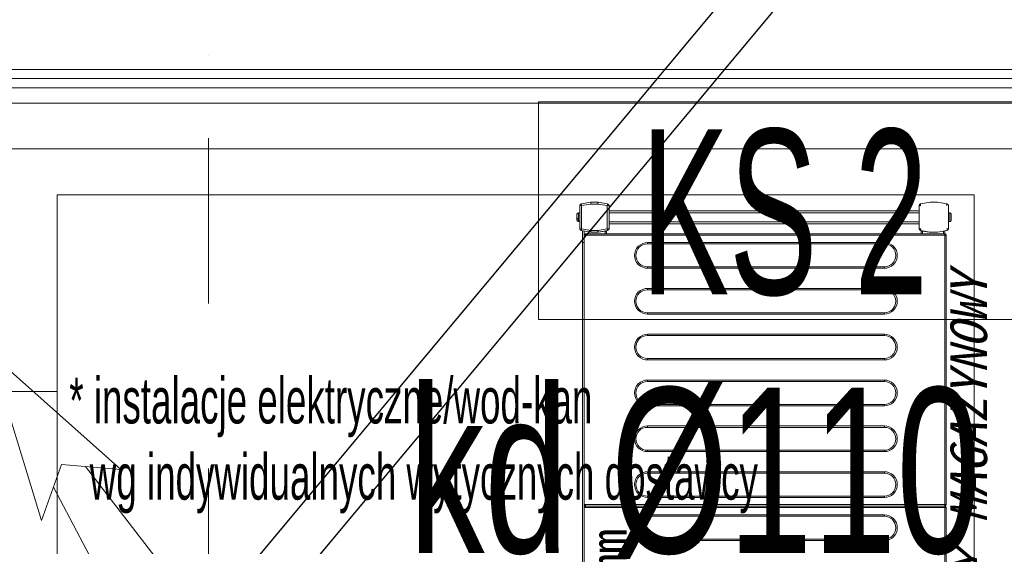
# Model space of a CAD drawing. Header units: centimetres. Extents: x -9388 to 91680, y -1419244 to 50347.
# Tile 110 of 183: x 44868 to 45942, y -709268 to -708693. Entities that reach past the tile are written whole.
import ezdxf
from ezdxf.enums import TextEntityAlignment as Align

# ---------------------------------------------------------------- set-up
doc = ezdxf.new("R2010")
doc.units = ezdxf.units.CM
doc.linetypes.add('Kropki i Kreski', pattern=[360, 180, -90, 0, -90])
doc.layers.add('! Strefy Powierzchnie', color=7, linetype='Continuous')
doc.layers.add('Osie', color=7, linetype='Continuous')
for name, color, linetype, lineweight in [('! Wiata poddystrybutorowa_Nr_pióra__150', 7, 'Continuous', 25), ('Osie_Nr_pióra__1', 7, 'Continuous', 13), ('Osie_Nr_pióra__4', 7, 'Continuous', 13), ('Q_ks_opis', 3, 'Continuous', 13), ('Q_ks_opis_pion', 3, 'Continuous', 13), ('Q_podkład', 8, 'Continuous', 9), ('Q_strzałki', 3, 'Continuous', 13), ('Wnętrze - umeblowanie_Nr_pióra__1', 7, 'Continuous', 13), ('Ściany wewnętrzne_Nr_pióra__1', 7, 'Continuous', 13), ('Ściany wewnętrzne_Nr_pióra__41', 7, 'Continuous', 15)]:
    doc.layers.add(name, color=color, linetype=linetype, lineweight=lineweight)
doc.layers.add('Q_uwagi', color=7, linetype='Continuous', lineweight=30, true_color=0xff0101, plot=False)
doc.layers.add('Wnętrze - umeblowanie_Nr_pióra__201', color=7, linetype='Continuous', lineweight=5, true_color=0x595959)
doc.styles.add('ARIAL', font='ARIALN.TTF', dxfattribs={"width": 0.9, "height": 0.002})
doc.styles.add('Arial Narrow_____', font='ARIALN.TTF', dxfattribs={"width": 0.8})
doc.styles.add('GENERATED_STYLE_2', font='arial.ttf')
doc.styles.add('GENERATED_STYLE_3', font='calibri.ttf')
doc.styles.add('GENERATED_STYLE_4', font='ARIALN.TTF')
doc.styles.add('GENERATED_STYLE_5', font='msgothic.ttc')

# ---------------------------------------------------------------- blocks, each defined once
blk = doc.blocks.new('Standardowy znacznik siatki_7')
at = {"layer": 'Osie_Nr_pióra__4', "linetype": 'Kropki i Kreski'}
blk.add_line((1000, 0), (12138.2, 0), dxfattribs=at)
at = {"layer": 'Osie_Nr_pióra__1', "style": 'GENERATED_STYLE_3'}
for tag, p in [('AC_MarkerText_1_0', (-125, 5.7)), ('AC_MarkerText_1_1', (13263.2, 5.7))]:
    blk.add_attdef(tag, text='', height=100, rotation=270, dxfattribs=at).set_placement(p, align=Align.MIDDLE_CENTER)
blk = doc.blocks.new('PAB.01_RZUT PRZYZIEMIA')
at = {"layer": '! Strefy Powierzchnie', "color": 8, "linetype": 'Continuous', "lineweight": 0, "flags": 128}
blk.add_lwpolyline([(44909, -710284.3), (45909, -710284.3), (45909, -708884.3), (44909, -708884.3)], close=True, dxfattribs=at)
at = {"layer": 'Wnętrze - umeblowanie_Nr_pióra__201', "color": 8, "linetype": 'Continuous'}
for p, q in [((45478.8, -708921.4), (45478.8, -708896.1)), ((45478.8, -708921.4), (45478.8, -708896.1)), ((45478.9, -708896.1), (45480.9, -708896.1)), ((45478.9, -708921.4), (45478.9, -708896.1)), ((45478.9, -708896.1), (45480.9, -708896.1)), ((45478.9, -708921.4), (45478.9, -708896.1)), ((45480.4, -708894.2), (45490.8, -708892.4)), ((45480.4, -708894.2), (45490.8, -708892.4)), ((45480.5, -708894.2), (45490.9, -708892.4)), ((45480.5, -708894.2), (45490.9, -708892.4)), ((45480.9, -708896.1), (45491, -708894.4)), ((45480.9, -708896.1), (45491, -708894.4)), ((45480.9, -708921.4), (45480.9, -708896.1)), ((45480.9, -708921.4), (45480.9, -708896.1)), ((45490.8, -708892.4), (45498.8, -708892.4)), ((45490.8, -708892.4), (45498.8, -708892.4)), ((45490.9, -708892.4), (45498.7, -708892.4)), ((45490.9, -708892.4), (45498.7, -708892.4)), ((45491, -708894.4), (45498.7, -708894.4)), ((45491, -708894.4), (45498.7, -708894.4)), ((45498.7, -708892.4), (45498.7, -708894.4)), ((45498.7, -708892.4), (45498.7, -708894.4)), ((45498.7, -708894.4), (45508.9, -708896.1)), ((45498.7, -708894.4), (45508.9, -708896.1)), ((45498.8, -708892.4), (45498.8, -708892.4)), ((45498.8, -708892.4), (45498.8, -708892.4)), ((45499, -708892.4), (45509.2, -708894.2)), ((45499, -708892.4), (45509.2, -708894.2)), ((45508.9, -708896.1), (45508.9, -708921.4)), ((45508.9, -708896.1), (45510.9, -708896.1)), ((45508.9, -708896.1), (45508.9, -708921.4)), ((45508.9, -708896.1), (45510.9, -708896.1)), ((45510.9, -708896.1), (45510.9, -708921.4)), ((45510.9, -708896.1), (45510.9, -708921.4)), ((45848.8, -708896.1), (45850.8, -708896.1)), ((45848.8, -708921.4), (45848.8, -708896.1)), ((45848.8, -708896.1), (45850.8, -708896.1)), ((45848.8, -708921.4), (45848.8, -708896.1)), ((45850.4, -708894.2), (45860.8, -708892.4)), ((45860.8, -708892.4), (45850.4, -708894.2)), ((45850.4, -708894.2), (45860.8, -708892.4)), ((45860.8, -708892.4), (45850.4, -708894.2)), ((45860.8, -708892.4), (45868.6, -708892.4)), ((45868.8, -708892.4), (45860.8, -708892.4)), ((45860.8, -708892.4), (45868.6, -708892.4)), ((45868.8, -708892.4), (45860.8, -708892.4)), ((45879.1, -708894.2), (45868.8, -708892.4)), ((45879.1, -708894.2), (45868.8, -708892.4)), ((45868.9, -708892.4), (45879.1, -708894.2)), ((45868.9, -708892.4), (45879.1, -708894.2)), ((45880.8, -708896.1), (45880.8, -708921.4)), ((45880.8, -708896.1), (45880.8, -708921.4)), ((45475.8, -708909.6), (45475.8, -708910.5)), ((45475.8, -708909.6), (45475.8, -708910.5)), ((45477, -708911.1), (45477, -708910)), ((45477, -708911.1), (45477, -708910)), ((45477.3, -708904), (45478.8, -708904)), ((45477.3, -708913.5), (45477.3, -708904)), ((45477.3, -708904), (45478.8, -708904)), ((45477.3, -708913.5), (45477.3, -708904)), ((45510.9, -708901.8), (45848.8, -708901.8)), ((45510.9, -708901.8), (45848.8, -708901.8)), ((45510.9, -708903.8), (45848.8, -708903.8)), ((45880.8, -708904), (45882.3, -708904)), ((45880.8, -708904), (45882.3, -708904)), ((45882.3, -708904), (45882.3, -708913.5)), ((45882.3, -708904), (45882.3, -708913.5)), ((45882.6, -708904), (45882.6, -708904.1)), ((45882.6, -708904), (45882.6, -708904.1)), ((45478.8, -708913.5), (45477.3, -708913.5)), ((45478.8, -708913.5), (45477.3, -708913.5)), ((45480.9, -708921.4), (45478.9, -708921.4)), ((45480.9, -708921.4), (45478.9, -708921.4)), ((45491, -708923.2), (45480.9, -708921.4)), ((45491, -708923.2), (45480.9, -708921.4)), ((45508.9, -708921.4), (45498.7, -708923.2)), ((45508.9, -708921.4), (45498.7, -708923.2)), ((45510.9, -708921.4), (45508.9, -708921.4)), ((45510.9, -708921.4), (45508.9, -708921.4)), ((45510.9, -708913.8), (45848.8, -708913.8)), ((45510.9, -708915.8), (45848.8, -708915.8)), ((45510.9, -708915.8), (45848.8, -708915.8)), ((45850.8, -708921.4), (45848.8, -708921.4)), ((45850.8, -708921.4), (45848.8, -708921.4)), ((45880.8, -708921.4), (45878.8, -708921.4)), ((45882.3, -708913.5), (45880.8, -708913.5)), ((45882.3, -708913.5), (45880.8, -708913.5)), ((45882.6, -708913.5), (45882.6, -708913.5)), ((45882.6, -708913.5), (45882.6, -708913.5)), ((45490.8, -708925.2), (45480.4, -708923.4)), ((45490.8, -708925.2), (45480.4, -708923.4)), ((45490.9, -708925.2), (45480.5, -708923.4)), ((45490.9, -708925.2), (45480.5, -708923.4)), ((45482, -708936.2), (45482, -708923.6)), ((45482, -708936.2), (45482, -708923.6)), ((45483.5, -708936.2), (45483.5, -708923.9)), ((45483.5, -708936.2), (45483.5, -708923.9)), ((45483.6, -708928.2), (45483.6, -708928.2)), ((45483.6, -708928.2), (45485.1, -708928.2)), ((45483.6, -708928.2), (45483.6, -708928.2)), ((45483.6, -708928.2), (45485.1, -708928.2)), ((45485.1, -708926.7), (45877.1, -708926.7)), ((45485.1, -708928.2), (45485.1, -708926.7)), ((45485.1, -708926.7), (45877.1, -708926.7)), ((45485.1, -708928.2), (45485.1, -708926.7)), ((45485.1, -708928.2), (45877.1, -708928.2)), ((45485.1, -708928.2), (45877.1, -708928.2)), ((45490.9, -708925.2), (45490.8, -708925.2)), ((45490.9, -708925.2), (45490.8, -708925.2)), ((45498.7, -708925.2), (45490.9, -708925.2)), ((45498.7, -708925.2), (45490.9, -708925.2)), ((45498.7, -708923.2), (45491, -708923.2)), ((45498.7, -708923.2), (45491, -708923.2)), ((45498.7, -708923.2), (45498.7, -708925.2)), ((45498.7, -708923.2), (45498.7, -708925.2)), ((45498.8, -708925.2), (45498.7, -708925.2)), ((45498.8, -708925.2), (45498.7, -708925.2)), ((45498.8, -708925.2), (45499, -708925.2)), ((45498.8, -708925.2), (45498.8, -708925.2)), ((45498.8, -708925.2), (45499, -708925.2)), ((45498.8, -708925.2), (45498.8, -708925.2)), ((45509.2, -708923.4), (45499, -708925.2)), ((45509.2, -708923.4), (45499, -708925.2)), ((45499, -708925.2), (45506.5, -708923.9)), ((45499, -708925.2), (45506.5, -708923.9)), ((45506.5, -708926.7), (45506.5, -708923.9)), ((45506.5, -708926.7), (45506.5, -708923.9)), ((45508, -708926.7), (45508, -708923.6)), ((45508, -708926.7), (45508, -708923.6)), ((45860.8, -708925.2), (45850.4, -708923.4)), ((45860.8, -708925.2), (45850.4, -708923.4)), ((45851, -708926.7), (45851, -708923.6)), ((45851, -708926.7), (45851, -708923.6)), ((45852.5, -708923.9), (45860, -708925.2)), ((45852.5, -708926.7), (45852.5, -708923.9)), ((45852.5, -708923.9), (45860, -708925.2)), ((45852.5, -708926.7), (45852.5, -708923.9)), ((45860, -708925.2), (45860.8, -708925.2)), ((45860, -708925.2), (45860.8, -708925.2)), ((45868.6, -708925.2), (45860.8, -708925.2)), ((45868.6, -708925.2), (45860.8, -708925.2)), ((45868.6, -708925.2), (45868.8, -708925.2)), ((45868.6, -708925.2), (45868.8, -708925.2)), ((45868.8, -708925.2), (45868.9, -708925.2)), ((45868.8, -708925.2), (45868.9, -708925.2)), ((45879.1, -708923.4), (45868.9, -708925.2)), ((45879.1, -708923.4), (45868.9, -708925.2)), ((45875.5, -708926.7), (45875.5, -708924)), ((45875.5, -708926.7), (45875.5, -708924)), ((45877, -708926.7), (45877, -708923.7)), ((45877, -708926.7), (45877, -708923.7)), ((45877.1, -708926.7), (45877.1, -708928.2)), ((45877.1, -708926.7), (45877.1, -708928.2)), ((45877.1, -708928.2), (45877.1, -709222.2)), ((45878.2, -708928.2), (45877.1, -708928.2)), ((45877.1, -708928.2), (45877.1, -709222.2)), ((45878.2, -708928.2), (45877.1, -708928.2)), ((45878.6, -708928.2), (45878.2, -708928.2)), ((45878.6, -708928.2), (45878.2, -708928.2)), ((45878.6, -708928.2), (45878.6, -709222.2)), ((45878.6, -708928.2), (45878.6, -709222.2)), ((45483.5, -708936.2), (45482, -708936.2)), ((45482, -708936.2), (45482, -709808.2)), ((45483.5, -708936.2), (45482, -708936.2)), ((45483.6, -708936.2), (45483.5, -708936.2)), ((45483.5, -708936.2), (45483.5, -709808.2)), ((45483.6, -708936.2), (45483.5, -708936.2)), ((45811.1, -708936.4), (45552.6, -708936.4)), ((45552.6, -708936.4), (45552.6, -708937.9)), ((45811.1, -708936.4), (45552.6, -708936.4)), ((45552.6, -708936.4), (45552.6, -708937.9)), ((45811.1, -708937.9), (45552.6, -708937.9)), ((45811.1, -708937.9), (45552.6, -708937.9)), ((45811.1, -708936.4), (45811.1, -708937.9)), ((45811.1, -708936.4), (45811.1, -708937.9)), ((45552.6, -708962.9), (45811.1, -708962.9)), ((45552.6, -708962.9), (45552.6, -708964.4)), ((45552.6, -708962.9), (45811.1, -708962.9)), ((45552.6, -708962.9), (45552.6, -708964.4)), ((45552.6, -708964.4), (45811.1, -708964.4)), ((45552.6, -708964.4), (45811.1, -708964.4)), ((45811.1, -708964.4), (45811.1, -708962.9)), ((45811.1, -708964.4), (45811.1, -708962.9)), ((45811.1, -708986.4), (45552.6, -708986.4)), ((45552.6, -708986.4), (45552.6, -708987.9)), ((45811.1, -708986.4), (45552.6, -708986.4)), ((45552.6, -708986.4), (45552.6, -708987.9)), ((45811.1, -708986.4), (45811.1, -708987.9)), ((45811.1, -708986.4), (45811.1, -708987.9)), ((45811.1, -708987.9), (45552.6, -708987.9)), ((45811.1, -708987.9), (45552.6, -708987.9)), ((45552.6, -709012.9), (45811.1, -709012.9)), ((45552.6, -709012.9), (45552.6, -709014.4)), ((45552.6, -709012.9), (45811.1, -709012.9)), ((45552.6, -709012.9), (45552.6, -709014.4)), ((45552.6, -709014.4), (45811.1, -709014.4)), ((45552.6, -709014.4), (45811.1, -709014.4)), ((45811.1, -709014.4), (45811.1, -709012.9)), ((45811.1, -709014.4), (45811.1, -709012.9)), ((45811.1, -709036.4), (45552.6, -709036.4)), ((45552.6, -709036.4), (45552.6, -709037.9)), ((45811.1, -709036.4), (45552.6, -709036.4)), ((45552.6, -709036.4), (45552.6, -709037.9)), ((45811.1, -709037.9), (45552.6, -709037.9)), ((45811.1, -709037.9), (45552.6, -709037.9)), ((45811.1, -709036.4), (45811.1, -709037.9)), ((45811.1, -709036.4), (45811.1, -709037.9)), ((45552.6, -709062.9), (45811.1, -709062.9)), ((45552.6, -709062.9), (45552.6, -709064.4)), ((45552.6, -709062.9), (45811.1, -709062.9)), ((45552.6, -709062.9), (45552.6, -709064.4)), ((45552.6, -709064.4), (45811.1, -709064.4)), ((45552.6, -709064.4), (45811.1, -709064.4)), ((45811.1, -709064.4), (45811.1, -709062.9)), ((45811.1, -709064.4), (45811.1, -709062.9)), ((45811.1, -709086.4), (45552.6, -709086.4)), ((45552.6, -709086.4), (45552.6, -709087.9)), ((45811.1, -709086.4), (45552.6, -709086.4)), ((45552.6, -709086.4), (45552.6, -709087.9)), ((45811.1, -709087.9), (45552.6, -709087.9)), ((45811.1, -709087.9), (45552.6, -709087.9)), ((45811.1, -709086.4), (45811.1, -709087.9)), ((45811.1, -709086.4), (45811.1, -709087.9)), ((45552.6, -709112.9), (45811.1, -709112.9)), ((45552.6, -709112.9), (45552.6, -709114.4)), ((45552.6, -709112.9), (45811.1, -709112.9)), ((45552.6, -709112.9), (45552.6, -709114.4)), ((45552.6, -709114.4), (45811.1, -709114.4)), ((45552.6, -709114.4), (45811.1, -709114.4)), ((45811.1, -709114.4), (45811.1, -709112.9)), ((45811.1, -709114.4), (45811.1, -709112.9)), ((45811.1, -709136.4), (45552.6, -709136.4)), ((45552.6, -709136.4), (45552.6, -709137.9)), ((45811.1, -709136.4), (45552.6, -709136.4)), ((45552.6, -709136.4), (45552.6, -709137.9)), ((45811.1, -709136.4), (45811.1, -709137.9)), ((45811.1, -709136.4), (45811.1, -709137.9)), ((45811.1, -709137.9), (45552.6, -709137.9)), ((45811.1, -709137.9), (45552.6, -709137.9)), ((45552.6, -709162.9), (45811.1, -709162.9)), ((45552.6, -709162.9), (45552.6, -709164.4)), ((45552.6, -709162.9), (45811.1, -709162.9)), ((45552.6, -709162.9), (45552.6, -709164.4)), ((45552.6, -709164.4), (45811.1, -709164.4)), ((45552.6, -709164.4), (45811.1, -709164.4)), ((45811.1, -709164.4), (45811.1, -709162.9)), ((45811.1, -709164.4), (45811.1, -709162.9)), ((45811.1, -709186.4), (45552.6, -709186.4)), ((45552.6, -709186.4), (45552.6, -709187.9)), ((45811.1, -709186.4), (45552.6, -709186.4)), ((45552.6, -709186.4), (45552.6, -709187.9)), ((45811.1, -709187.9), (45552.6, -709187.9)), ((45811.1, -709187.9), (45552.6, -709187.9)), ((45811.1, -709186.4), (45811.1, -709187.9)), ((45811.1, -709186.4), (45811.1, -709187.9)), ((45483.6, -709222.2), (45483.6, -709222.2)), ((45485.1, -709222.2), (45483.6, -709222.2)), ((45483.6, -709222.2), (45483.6, -709222.2)), ((45485.1, -709222.2), (45483.6, -709222.2)), ((45485.1, -709223.7), (45485.1, -709222.2)), ((45877.1, -709222.2), (45485.1, -709222.2)), ((45485.1, -709223.7), (45485.1, -709222.2)), ((45877.1, -709222.2), (45485.1, -709222.2)), ((45552.6, -709212.9), (45811.1, -709212.9)), ((45552.6, -709212.9), (45552.6, -709214.4)), ((45552.6, -709212.9), (45811.1, -709212.9)), ((45552.6, -709212.9), (45552.6, -709214.4)), ((45552.6, -709214.4), (45811.1, -709214.4)), ((45552.6, -709214.4), (45811.1, -709214.4)), ((45811.1, -709214.4), (45811.1, -709212.9)), ((45811.1, -709214.4), (45811.1, -709212.9)), ((45877.1, -709222.2), (45877.1, -709223.7)), ((45877.1, -709222.2), (45878.2, -709222.2)), ((45877.1, -709222.2), (45877.1, -709223.7)), ((45877.1, -709222.2), (45878.2, -709222.2)), ((45878.2, -709222.2), (45878.6, -709222.2)), ((45878.2, -709222.2), (45878.6, -709222.2)), ((45483.6, -709225.2), (45483.6, -709225.2)), ((45483.6, -709225.2), (45485.1, -709225.2)), ((45483.6, -709225.2), (45483.6, -709225.2)), ((45483.6, -709225.2), (45485.1, -709225.2)), ((45485.1, -709223.7), (45877.1, -709223.7)), ((45485.1, -709225.2), (45485.1, -709223.7)), ((45485.1, -709223.7), (45877.1, -709223.7)), ((45485.1, -709225.2), (45485.1, -709223.7)), ((45485.1, -709225.2), (45877.1, -709225.2)), ((45485.1, -709225.2), (45877.1, -709225.2)), ((45811.1, -709233.4), (45552.6, -709233.4)), ((45552.6, -709233.4), (45552.6, -709234.9)), ((45811.1, -709233.4), (45552.6, -709233.4)), ((45552.6, -709233.4), (45552.6, -709234.9)), ((45811.1, -709233.4), (45811.1, -709234.9)), ((45811.1, -709233.4), (45811.1, -709234.9)), ((45877.1, -709223.7), (45877.1, -709225.2)), ((45877.1, -709223.7), (45877.1, -709225.2)), ((45877.1, -709225.2), (45877.1, -709519.2)), ((45878.2, -709225.2), (45877.1, -709225.2)), ((45877.1, -709225.2), (45877.1, -709519.2)), ((45878.2, -709225.2), (45877.1, -709225.2)), ((45878.6, -709225.2), (45878.2, -709225.2)), ((45878.6, -709225.2), (45878.2, -709225.2)), ((45878.6, -709225.2), (45878.6, -709519.2)), ((45878.6, -709225.2), (45878.6, -709519.2)), ((45811.1, -709234.9), (45552.6, -709234.9)), ((45811.1, -709234.9), (45552.6, -709234.9)), ((45552.6, -709259.9), (45811.1, -709259.9)), ((45552.6, -709259.9), (45552.6, -709261.4)), ((45552.6, -709259.9), (45811.1, -709259.9)), ((45552.6, -709259.9), (45552.6, -709261.4)), ((45552.6, -709261.4), (45811.1, -709261.4)), ((45552.6, -709261.4), (45811.1, -709261.4)), ((45811.1, -709261.4), (45811.1, -709259.9)), ((45811.1, -709261.4), (45811.1, -709259.9))]:
    blk.add_line(p, q, dxfattribs=at)
at = {"layer": 'Wnętrze - umeblowanie_Nr_pióra__201', "color": 8, "linetype": 'Continuous', "flags": 128}
for points in [[(45480.9, -708896.1), (45480.8, -708895.8), (45480.7, -708895.4), (45480.7, -708895.1), (45480.6, -708894.8), (45480.6, -708894.5), (45480.5, -708894.3), (45480.5, -708894.2)], [(45480.9, -708896.1), (45480.8, -708895.8), (45480.7, -708895.4), (45480.7, -708895.1), (45480.6, -708894.8), (45480.6, -708894.5), (45480.5, -708894.3), (45480.5, -708894.2)], [(45490.9, -708892.4), (45490.9, -708892.5), (45490.9, -708892.6), (45490.9, -708892.8), (45490.9, -708893.1), (45490.9, -708893.4), (45491, -708893.7), (45491, -708894), (45491, -708894.4)], [(45490.9, -708892.4), (45490.9, -708892.5), (45490.9, -708892.6), (45490.9, -708892.8), (45490.9, -708893.1), (45490.9, -708893.4), (45491, -708893.7), (45491, -708894), (45491, -708894.4)], [(45498.7, -708894.4), (45498.7, -708894), (45498.8, -708893.6), (45498.9, -708893.3), (45498.9, -708893), (45499, -708892.7), (45499, -708892.5), (45499, -708892.4)], [(45498.7, -708894.4), (45498.7, -708894), (45498.8, -708893.6), (45498.9, -708893.3), (45498.9, -708893), (45499, -708892.7), (45499, -708892.5), (45499, -708892.4)], [(45509.2, -708894.2), (45509.2, -708894.3), (45509.1, -708894.5), (45509.1, -708894.8), (45509, -708895.1), (45509, -708895.4), (45508.9, -708895.8), (45508.9, -708896.1)], [(45509.2, -708894.2), (45509.2, -708894.3), (45509.1, -708894.5), (45509.1, -708894.8), (45509, -708895.1), (45509, -708895.4), (45508.9, -708895.8), (45508.9, -708896.1)], [(45850.8, -708896.1), (45850.7, -708895.8), (45850.6, -708895.4), (45850.6, -708895.1), (45850.5, -708894.8), (45850.5, -708894.5), (45850.4, -708894.3), (45850.4, -708894.2)], [(45879.1, -708894.2), (45879.1, -708894.3), (45879.1, -708894.5), (45879, -708894.8), (45879, -708895.1), (45878.9, -708895.4), (45878.8, -708895.8), (45878.8, -708896.1)], [(45475.8, -708909.4), (45475.8, -708908.3), (45475.8, -708907.2), (45475.8, -708906.3), (45475.8, -708905.8), (45475.8, -708905.5), (45475.8, -708905.5)], [(45475.8, -708909.4), (45475.8, -708908.3), (45475.8, -708907.2), (45475.8, -708906.3), (45475.8, -708905.8), (45475.8, -708905.5), (45475.8, -708905.5)], [(45477, -708910), (45476.5, -708909.9), (45476.1, -708909.8), (45475.9, -708909.6), (45475.8, -708909.4)], [(45477, -708910), (45476.5, -708909.9), (45476.1, -708909.8), (45475.9, -708909.6), (45475.8, -708909.4)], [(45475.8, -708911.6), (45475.8, -708911.3), (45475.8, -708910.5)], [(45475.8, -708910.5), (45475.9, -708910.7), (45476.1, -708910.9), (45476.5, -708911), (45477, -708911.1)], [(45475.8, -708911.6), (45475.8, -708911.3), (45475.8, -708910.5)], [(45475.8, -708910.5), (45475.9, -708910.7), (45476.1, -708910.9), (45476.5, -708911), (45477, -708911.1)], [(45882.6, -708904.1), (45883, -708904.3), (45883.4, -708904.6), (45883.7, -708905), (45883.8, -708905.6)], [(45882.6, -708904.1), (45883, -708904.3), (45883.4, -708904.6), (45883.7, -708905), (45883.8, -708905.6)], [(45883.8, -708912), (45883.7, -708912.5), (45883.4, -708912.9), (45883, -708913.3), (45882.6, -708913.5)], [(45883.8, -708912), (45883.7, -708912.5), (45883.4, -708912.9), (45883, -708913.3), (45882.6, -708913.5)], [(45883.8, -708905.6), (45883.8, -708906), (45883.8, -708906.7), (45883.8, -708907.7), (45883.8, -708908.8), (45883.8, -708909.8), (45883.8, -708910.8), (45883.8, -708911.6), (45883.8, -708912)], [(45883.8, -708905.6), (45883.8, -708906), (45883.8, -708906.7), (45883.8, -708907.7), (45883.8, -708908.8), (45883.8, -708909.8), (45883.8, -708910.8), (45883.8, -708911.6), (45883.8, -708912)], [(45480.5, -708923.3), (45480.5, -708923.2), (45480.6, -708923), (45480.6, -708922.8), (45480.7, -708922.5), (45480.7, -708922.1), (45480.8, -708921.8), (45480.9, -708921.4)], [(45480.5, -708923.3), (45480.5, -708923.2), (45480.6, -708923), (45480.6, -708922.8), (45480.7, -708922.5), (45480.7, -708922.1), (45480.8, -708921.8), (45480.9, -708921.4)], [(45508.9, -708921.4), (45508.9, -708921.8), (45509, -708922.1), (45509, -708922.5), (45509.1, -708922.8), (45509.1, -708923), (45509.2, -708923.2), (45509.2, -708923.4)], [(45508.9, -708921.4), (45508.9, -708921.8), (45509, -708922.1), (45509, -708922.5), (45509.1, -708922.8), (45509.1, -708923), (45509.2, -708923.2), (45509.2, -708923.4)], [(45850.4, -708923.3), (45850.4, -708923.2), (45850.5, -708923), (45850.5, -708922.8), (45850.6, -708922.5), (45850.6, -708922.1), (45850.7, -708921.8), (45850.8, -708921.4)], [(45850.4, -708923.3), (45850.4, -708923.2), (45850.5, -708923), (45850.5, -708922.8), (45850.6, -708922.5), (45850.6, -708922.1), (45850.7, -708921.8), (45850.8, -708921.4)], [(45483.6, -708928.2), (45483.7, -708927.9)], [(45483.6, -708928.2), (45483.7, -708927.9)], [(45483.7, -708927.9), (45483.8, -708927.6), (45483.9, -708927.3), (45484.1, -708927.1), (45484.6, -708926.8), (45485.1, -708926.7)], [(45483.7, -708927.9), (45483.8, -708927.6), (45483.9, -708927.3), (45484.1, -708927.1), (45484.6, -708926.8), (45485.1, -708926.7)], [(45491, -708923.2), (45491, -708923.6), (45491, -708924), (45490.9, -708924.3), (45490.9, -708924.6), (45490.9, -708924.8), (45490.9, -708925), (45490.9, -708925.2)], [(45491, -708923.2), (45491, -708923.6), (45491, -708924), (45490.9, -708924.3), (45490.9, -708924.6), (45490.9, -708924.8), (45490.9, -708925), (45490.9, -708925.2)], [(45499, -708925.1), (45499, -708925), (45499, -708924.8), (45498.9, -708924.6), (45498.9, -708924.3), (45498.8, -708923.9), (45498.7, -708923.6), (45498.7, -708923.2)], [(45499, -708925.1), (45499, -708925), (45499, -708924.8), (45498.9, -708924.6), (45498.9, -708924.3), (45498.8, -708923.9), (45498.7, -708923.6), (45498.7, -708923.2)], [(45506.5, -708923.9), (45506.8, -708923.8), (45507.1, -708923.8), (45507.4, -708923.7), (45507.6, -708923.7), (45507.8, -708923.6), (45507.9, -708923.6), (45508, -708923.6)], [(45506.5, -708923.9), (45506.8, -708923.8), (45507.1, -708923.8), (45507.4, -708923.7), (45507.6, -708923.7), (45507.8, -708923.6), (45507.9, -708923.6), (45508, -708923.6)], [(45851, -708923.6), (45851.1, -708923.6), (45851.3, -708923.6), (45851.5, -708923.7), (45851.7, -708923.7), (45851.9, -708923.8), (45852.2, -708923.8), (45852.5, -708923.9)], [(45851, -708923.6), (45851.1, -708923.6), (45851.3, -708923.6), (45851.5, -708923.7), (45851.7, -708923.7), (45851.9, -708923.8), (45852.2, -708923.8), (45852.5, -708923.9)], [(45552.6, -708936.4), (45550.1, -708936.6), (45547.5, -708937.4), (45545, -708938.7), (45542.7, -708940.5), (45540.9, -708942.7), (45539.6, -708945.2), (45538.9, -708947.8), (45538.6, -708950.4), (45538.9, -708952.9), (45539.6, -708955.5), (45540.9, -708958), (45542.7, -708960.3), (45545, -708962.1), (45547.5, -708963.4), (45550.1, -708964.2), (45552.6, -708964.4)], [(45552.6, -708936.4), (45550.1, -708936.6), (45547.5, -708937.4), (45545, -708938.7), (45542.7, -708940.5), (45540.9, -708942.7), (45539.6, -708945.2), (45538.9, -708947.8), (45538.6, -708950.4), (45538.9, -708952.9), (45539.6, -708955.5), (45540.9, -708958), (45542.7, -708960.3), (45545, -708962.1), (45547.5, -708963.4), (45550.1, -708964.2), (45552.6, -708964.4)], [(45811.1, -708964.4), (45813.7, -708964.2), (45816.3, -708963.4), (45818.8, -708962.1), (45821, -708960.3), (45822.8, -708958), (45824.1, -708955.5), (45824.9, -708952.9), (45825.1, -708950.4), (45824.9, -708947.8), (45824.1, -708945.2), (45822.8, -708942.7), (45821, -708940.5), (45818.8, -708938.7), (45816.3, -708937.4), (45813.7, -708936.6), (45811.1, -708936.4)], [(45811.1, -708964.4), (45813.7, -708964.2), (45816.3, -708963.4), (45818.8, -708962.1), (45821, -708960.3), (45822.8, -708958), (45824.1, -708955.5), (45824.9, -708952.9), (45825.1, -708950.4), (45824.9, -708947.8), (45824.1, -708945.2), (45822.8, -708942.7), (45821, -708940.5), (45818.8, -708938.7), (45816.3, -708937.4), (45813.7, -708936.6), (45811.1, -708936.4)], [(45552.6, -708986.4), (45550.1, -708986.6), (45547.5, -708987.4), (45545, -708988.7), (45542.7, -708990.5), (45540.9, -708992.7), (45539.6, -708995.2), (45538.9, -708997.8), (45538.6, -709000.4), (45538.9, -709002.9), (45539.6, -709005.5), (45540.9, -709008), (45542.7, -709010.3), (45545, -709012.1), (45547.5, -709013.4), (45550.1, -709014.2), (45552.6, -709014.4)], [(45552.6, -708986.4), (45550.1, -708986.6), (45547.5, -708987.4), (45545, -708988.7), (45542.7, -708990.5), (45540.9, -708992.7), (45539.6, -708995.2), (45538.9, -708997.8), (45538.6, -709000.4), (45538.9, -709002.9), (45539.6, -709005.5), (45540.9, -709008), (45542.7, -709010.3), (45545, -709012.1), (45547.5, -709013.4), (45550.1, -709014.2), (45552.6, -709014.4)], [(45811.1, -709014.4), (45813.7, -709014.2), (45816.3, -709013.4), (45818.8, -709012.1), (45821, -709010.3), (45822.8, -709008), (45824.1, -709005.5), (45824.9, -709002.9), (45825.1, -709000.4), (45824.9, -708997.8), (45824.1, -708995.2), (45822.8, -708992.7), (45821, -708990.5), (45818.8, -708988.7), (45816.3, -708987.4), (45813.7, -708986.6), (45811.1, -708986.4)], [(45811.1, -709014.4), (45813.7, -709014.2), (45816.3, -709013.4), (45818.8, -709012.1), (45821, -709010.3), (45822.8, -709008), (45824.1, -709005.5), (45824.9, -709002.9), (45825.1, -709000.4), (45824.9, -708997.8), (45824.1, -708995.2), (45822.8, -708992.7), (45821, -708990.5), (45818.8, -708988.7), (45816.3, -708987.4), (45813.7, -708986.6), (45811.1, -708986.4)], [(45552.6, -709036.4), (45550.1, -709036.6), (45547.5, -709037.4), (45545, -709038.7), (45542.7, -709040.5), (45540.9, -709042.7), (45539.6, -709045.2), (45538.9, -709047.8), (45538.6, -709050.4), (45538.9, -709052.9), (45539.6, -709055.5), (45540.9, -709058), (45542.7, -709060.3), (45545, -709062.1), (45547.5, -709063.4), (45550.1, -709064.2), (45552.6, -709064.4)], [(45552.6, -709036.4), (45550.1, -709036.6), (45547.5, -709037.4), (45545, -709038.7), (45542.7, -709040.5), (45540.9, -709042.7), (45539.6, -709045.2), (45538.9, -709047.8), (45538.6, -709050.4), (45538.9, -709052.9), (45539.6, -709055.5), (45540.9, -709058), (45542.7, -709060.3), (45545, -709062.1), (45547.5, -709063.4), (45550.1, -709064.2), (45552.6, -709064.4)], [(45811.1, -709064.4), (45813.7, -709064.2), (45816.3, -709063.4), (45818.8, -709062.1), (45821, -709060.3), (45822.8, -709058), (45824.1, -709055.5), (45824.9, -709052.9), (45825.1, -709050.4), (45824.9, -709047.8), (45824.1, -709045.2), (45822.8, -709042.7), (45821, -709040.5), (45818.8, -709038.7), (45816.3, -709037.4), (45813.7, -709036.6), (45811.1, -709036.4)], [(45811.1, -709064.4), (45813.7, -709064.2), (45816.3, -709063.4), (45818.8, -709062.1), (45821, -709060.3), (45822.8, -709058), (45824.1, -709055.5), (45824.9, -709052.9), (45825.1, -709050.4), (45824.9, -709047.8), (45824.1, -709045.2), (45822.8, -709042.7), (45821, -709040.5), (45818.8, -709038.7), (45816.3, -709037.4), (45813.7, -709036.6), (45811.1, -709036.4)], [(45552.6, -709086.4), (45550.1, -709086.6), (45547.5, -709087.4), (45545, -709088.7), (45542.7, -709090.5), (45540.9, -709092.7), (45539.6, -709095.2), (45538.9, -709097.8), (45538.6, -709100.4), (45538.9, -709102.9), (45539.6, -709105.5), (45540.9, -709108), (45542.7, -709110.3), (45545, -709112.1), (45547.5, -709113.4), (45550.1, -709114.2), (45552.6, -709114.4)], [(45552.6, -709086.4), (45550.1, -709086.6), (45547.5, -709087.4), (45545, -709088.7), (45542.7, -709090.5), (45540.9, -709092.7), (45539.6, -709095.2), (45538.9, -709097.8), (45538.6, -709100.4), (45538.9, -709102.9), (45539.6, -709105.5), (45540.9, -709108), (45542.7, -709110.3), (45545, -709112.1), (45547.5, -709113.4), (45550.1, -709114.2), (45552.6, -709114.4)], [(45811.1, -709114.4), (45813.7, -709114.2), (45816.3, -709113.4), (45818.8, -709112.1), (45821, -709110.3), (45822.8, -709108), (45824.1, -709105.5), (45824.9, -709102.9), (45825.1, -709100.4), (45824.9, -709097.8), (45824.1, -709095.2), (45822.8, -709092.7), (45821, -709090.5), (45818.8, -709088.7), (45816.3, -709087.4), (45813.7, -709086.6), (45811.1, -709086.4)], [(45811.1, -709114.4), (45813.7, -709114.2), (45816.3, -709113.4), (45818.8, -709112.1), (45821, -709110.3), (45822.8, -709108), (45824.1, -709105.5), (45824.9, -709102.9), (45825.1, -709100.4), (45824.9, -709097.8), (45824.1, -709095.2), (45822.8, -709092.7), (45821, -709090.5), (45818.8, -709088.7), (45816.3, -709087.4), (45813.7, -709086.6), (45811.1, -709086.4)], [(45552.6, -709136.4), (45550.1, -709136.6), (45547.5, -709137.4), (45545, -709138.7), (45542.7, -709140.5), (45540.9, -709142.7), (45539.6, -709145.2), (45538.9, -709147.8), (45538.6, -709150.4), (45538.9, -709152.9), (45539.6, -709155.5), (45540.9, -709158), (45542.7, -709160.3), (45545, -709162.1), (45547.5, -709163.4), (45550.1, -709164.2), (45552.6, -709164.4)], [(45552.6, -709136.4), (45550.1, -709136.6), (45547.5, -709137.4), (45545, -709138.7), (45542.7, -709140.5), (45540.9, -709142.7), (45539.6, -709145.2), (45538.9, -709147.8), (45538.6, -709150.4), (45538.9, -709152.9), (45539.6, -709155.5), (45540.9, -709158), (45542.7, -709160.3), (45545, -709162.1), (45547.5, -709163.4), (45550.1, -709164.2), (45552.6, -709164.4)], [(45811.1, -709164.4), (45813.7, -709164.2), (45816.3, -709163.4), (45818.8, -709162.1), (45821, -709160.3), (45822.8, -709158), (45824.1, -709155.5), (45824.9, -709152.9), (45825.1, -709150.4), (45824.9, -709147.8), (45824.1, -709145.2), (45822.8, -709142.7), (45821, -709140.5), (45818.8, -709138.7), (45816.3, -709137.4), (45813.7, -709136.6), (45811.1, -709136.4)], [(45811.1, -709164.4), (45813.7, -709164.2), (45816.3, -709163.4), (45818.8, -709162.1), (45821, -709160.3), (45822.8, -709158), (45824.1, -709155.5), (45824.9, -709152.9), (45825.1, -709150.4), (45824.9, -709147.8), (45824.1, -709145.2), (45822.8, -709142.7), (45821, -709140.5), (45818.8, -709138.7), (45816.3, -709137.4), (45813.7, -709136.6), (45811.1, -709136.4)], [(45552.6, -709186.4), (45550.1, -709186.6), (45547.5, -709187.4), (45545, -709188.7), (45542.7, -709190.5), (45540.9, -709192.7), (45539.6, -709195.2), (45538.9, -709197.8), (45538.6, -709200.4), (45538.9, -709202.9), (45539.6, -709205.5), (45540.9, -709208), (45542.7, -709210.3), (45545, -709212.1), (45547.5, -709213.4), (45550.1, -709214.2), (45552.6, -709214.4)], [(45552.6, -709186.4), (45550.1, -709186.6), (45547.5, -709187.4), (45545, -709188.7), (45542.7, -709190.5), (45540.9, -709192.7), (45539.6, -709195.2), (45538.9, -709197.8), (45538.6, -709200.4), (45538.9, -709202.9), (45539.6, -709205.5), (45540.9, -709208), (45542.7, -709210.3), (45545, -709212.1), (45547.5, -709213.4), (45550.1, -709214.2), (45552.6, -709214.4)], [(45811.1, -709214.4), (45813.7, -709214.2), (45816.3, -709213.4), (45818.8, -709212.1), (45821, -709210.3), (45822.8, -709208), (45824.1, -709205.5), (45824.9, -709202.9), (45825.1, -709200.4), (45824.9, -709197.8), (45824.1, -709195.2), (45822.8, -709192.7), (45821, -709190.5), (45818.8, -709188.7), (45816.3, -709187.4), (45813.7, -709186.6), (45811.1, -709186.4)], [(45811.1, -709214.4), (45813.7, -709214.2), (45816.3, -709213.4), (45818.8, -709212.1), (45821, -709210.3), (45822.8, -709208), (45824.1, -709205.5), (45824.9, -709202.9), (45825.1, -709200.4), (45824.9, -709197.8), (45824.1, -709195.2), (45822.8, -709192.7), (45821, -709190.5), (45818.8, -709188.7), (45816.3, -709187.4), (45813.7, -709186.6), (45811.1, -709186.4)], [(45483.7, -709222.5), (45483.6, -709222.2)], [(45483.7, -709222.5), (45483.6, -709222.2)], [(45485.1, -709223.7), (45484.6, -709223.6), (45484.1, -709223.3), (45483.9, -709223), (45483.8, -709222.8), (45483.7, -709222.5)], [(45485.1, -709223.7), (45484.6, -709223.6), (45484.1, -709223.3), (45483.9, -709223), (45483.8, -709222.8), (45483.7, -709222.5)], [(45483.6, -709225.2), (45483.7, -709224.9)], [(45483.6, -709225.2), (45483.7, -709224.9)], [(45483.7, -709224.9), (45483.8, -709224.6), (45483.9, -709224.3), (45484.1, -709224.1), (45484.6, -709223.8), (45485.1, -709223.7)], [(45483.7, -709224.9), (45483.8, -709224.6), (45483.9, -709224.3), (45484.1, -709224.1), (45484.6, -709223.8), (45485.1, -709223.7)], [(45552.6, -709233.4), (45550.1, -709233.6), (45547.5, -709234.4), (45545, -709235.7), (45542.7, -709237.5), (45540.9, -709239.7), (45539.6, -709242.2), (45538.9, -709244.8), (45538.6, -709247.4), (45538.9, -709249.9), (45539.6, -709252.5), (45540.9, -709255), (45542.7, -709257.3), (45545, -709259.1), (45547.5, -709260.4), (45550.1, -709261.2), (45552.6, -709261.4)], [(45552.6, -709233.4), (45550.1, -709233.6), (45547.5, -709234.4), (45545, -709235.7), (45542.7, -709237.5), (45540.9, -709239.7), (45539.6, -709242.2), (45538.9, -709244.8), (45538.6, -709247.4), (45538.9, -709249.9), (45539.6, -709252.5), (45540.9, -709255), (45542.7, -709257.3), (45545, -709259.1), (45547.5, -709260.4), (45550.1, -709261.2), (45552.6, -709261.4)], [(45811.1, -709261.4), (45813.7, -709261.2), (45816.3, -709260.4), (45818.8, -709259.1), (45821, -709257.3), (45822.8, -709255), (45824.1, -709252.5), (45824.9, -709249.9), (45825.1, -709247.4), (45824.9, -709244.8), (45824.1, -709242.2), (45822.8, -709239.7), (45821, -709237.5), (45818.8, -709235.7), (45816.3, -709234.4), (45813.7, -709233.6), (45811.1, -709233.4)], [(45811.1, -709261.4), (45813.7, -709261.2), (45816.3, -709260.4), (45818.8, -709259.1), (45821, -709257.3), (45822.8, -709255), (45824.1, -709252.5), (45824.9, -709249.9), (45825.1, -709247.4), (45824.9, -709244.8), (45824.1, -709242.2), (45822.8, -709239.7), (45821, -709237.5), (45818.8, -709235.7), (45816.3, -709234.4), (45813.7, -709233.6), (45811.1, -709233.4)]]:
    blk.add_lwpolyline(points, dxfattribs=at)
at = {"layer": 'Wnętrze - umeblowanie_Nr_pióra__201', "color": 8, "linetype": 'Continuous'}
for centre, radius, start, end in [((45480.8, -708896.1), 2, 100, 180), ((45480.8, -708896.1), 2, 100, 180), ((45480.9, -708896.1), 2, 100, 180), ((45480.9, -708896.1), 2, 100, 180), ((45498.7, -708894.4), 2, 80, 90), ((45498.7, -708894.4), 2, 80, 90), ((45508.9, -708896.1), 2, 360, 80), ((45508.9, -708896.1), 2, 360, 80), ((45850.8, -708896.1), 2, 100, 180), ((45850.8, -708896.1), 2, 100, 180), ((45878.8, -708896.1), 2, 360, 80), ((45878.8, -708896.1), 2, 360, 80), ((45878.8, -708896.1), 2, 360, 80), ((45878.8, -708896.1), 2, 360, 80), ((45477.3, -708905.5), 1.5, 90, 180), ((45477.3, -708905.5), 1.5, 90, 180), ((45477.3, -708912), 1.5, 180, 270), ((45477.3, -708912), 1.5, 180, 270), ((45882.3, -708905.5), 1.5, 78.463, 90), ((45882.3, -708905.5), 1.5, 78.463, 90), ((45480.8, -708921.4), 2, 180, 260), ((45480.8, -708921.4), 2, 180, 260), ((45480.9, -708921.4), 2, 180, 260), ((45480.9, -708921.4), 2, 180, 260), ((45508.9, -708921.4), 2, 280, 360), ((45508.9, -708921.4), 2, 280, 360), ((45850.8, -708921.4), 2, 180, 260), ((45850.8, -708921.4), 2, 180, 260), ((45878.8, -708921.4), 2, 280, 360), ((45882.3, -708912), 1.5, 270, 281.537), ((45882.3, -708912), 1.5, 270, 281.537), ((45498.7, -708923.2), 2, 270, 280), ((45498.7, -708923.2), 2, 270, 280), ((45877.1, -708928.2), 1.5, 360, 90), ((45877.1, -708928.2), 1.5, 360, 90), ((45552.6, -708950.4), 12.5, 90, 270), ((45552.6, -708950.4), 12.5, 90, 270), ((45811.1, -708950.4), 12.5, 270, 90), ((45811.1, -708950.4), 12.5, 270, 90), ((45552.6, -709000.4), 12.5, 90, 270), ((45552.6, -709000.4), 12.5, 90, 270), ((45811.1, -709000.4), 12.5, 270, 90), ((45811.1, -709000.4), 12.5, 270, 90), ((45552.6, -709050.4), 12.5, 90, 270), ((45552.6, -709050.4), 12.5, 90, 270), ((45811.1, -709050.4), 12.5, 270, 90), ((45811.1, -709050.4), 12.5, 270, 90), ((45552.6, -709100.4), 12.5, 90, 270), ((45552.6, -709100.4), 12.5, 90, 270), ((45811.1, -709100.4), 12.5, 270, 90), ((45811.1, -709100.4), 12.5, 270, 90), ((45552.6, -709150.4), 12.5, 90, 270), ((45552.6, -709150.4), 12.5, 90, 270), ((45811.1, -709150.4), 12.5, 270, 90), ((45811.1, -709150.4), 12.5, 270, 90), ((45552.6, -709200.4), 12.5, 90, 270), ((45552.6, -709200.4), 12.5, 90, 270), ((45811.1, -709200.4), 12.5, 270, 90), ((45811.1, -709200.4), 12.5, 270, 90), ((45877.1, -709222.2), 1.5, 270, 360), ((45877.1, -709222.2), 1.5, 270, 360), ((45877.1, -709225.2), 1.5, 360, 90), ((45877.1, -709225.2), 1.5, 360, 90), ((45552.6, -709247.4), 12.5, 90, 270), ((45552.6, -709247.4), 12.5, 90, 270), ((45811.1, -709247.4), 12.5, 270, 90), ((45811.1, -709247.4), 12.5, 270, 90)]:
    blk.add_arc(centre, radius, start, end, dxfattribs=at)
at = {"layer": 'Ściany wewnętrzne_Nr_pióra__1', "color": 8, "linetype": 'Continuous'}
blk.add_line((43524, -708757.6), (46024, -708757.6), dxfattribs=at)
at = {"layer": 'Ściany wewnętrzne_Nr_pióra__1', "color": 8, "linetype": 'Continuous', "flags": 128}
blk.add_lwpolyline([(43514, -708767.6), (46014, -708767.6)], dxfattribs=at)
for points in [[(44859, -709098.8), (44859, -708834.3), (45959, -708834.3), (45959, -710334.3), (44859, -710334.3), (44859, -709798.8), (44809, -709798.8), (44809, -710384.3), (46009, -710384.3), (46009, -708784.3), (44809, -708784.3), (44809, -708884.3), (44809, -709098.8)], [(44859, -709098.8), (44909, -709098.8), (44909, -708884.3), (45909, -708884.3), (45909, -710284.3), (44909, -710284.3), (44909, -709798.8), (44859, -709798.8), (44859, -710334.3), (45959, -710334.3), (45959, -708834.3), (44859, -708834.3)]]:
    blk.add_lwpolyline(points, close=True, dxfattribs=at)
at = {"layer": 'Ściany wewnętrzne_Nr_pióra__41', "color": 8, "linetype": 'Continuous'}
for p, q in [((43534, -708747.6), (45404, -708747.6)), ((45404, -708747.6), (45464, -708747.6)), ((45464, -708747.6), (46034, -708747.6))]:
    blk.add_line(p, q, dxfattribs=at)
at = {"layer": 'Osie', "color": 8, "linetype": 'Continuous', "zscale": 1000, "rotation": 89.99999713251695}
blk.add_blockref('Standardowy znacznik siatki_7', (45074, -712523.4), dxfattribs=at)
at = {"layer": '! Wiata poddystrybutorowa_Nr_pióra__150', "color": 8, "linetype": 'Continuous', "insert": (44922.2, -709231.8), "char_height": 50, "width": 764.011, "attachment_point": 7, "rotation": 360, "line_spacing_factor": 0.996562, "style": 'GENERATED_STYLE_4'}
blk.add_mtext('\\A1;{\\W0.700000x;\\fArial Narrow|b0|i0|c238|p34;* instalacje elektryczne/wod-kan\\P\\fArial Narrow|b0|i0|c238|p34;  wg indywidualnych wytycznych dostawcy}', dxfattribs=at)
at = {"layer": 'Wnętrze - umeblowanie_Nr_pióra__1', "color": 8, "linetype": 'Continuous', "char_height": 40, "attachment_point": 2, "rotation": 90}
for s, insert, style in [('\\A1;{\\fMS Gothic|b0|i1|c238|p49;REGAŁ CHŁODNICZY MAGAZYNOWY}', (45883.1, -709380.8), 'GENERATED_STYLE_5'), ('\\A1;{\\fMS Gothic|b0|i0|c238|p49;960x408mm}', (45490, -709371.2), 'GENERATED_STYLE_2')]:
    blk.add_mtext(s, dxfattribs=dict(at, insert=insert, style=style))
blk = doc.blocks.new('A$C674EB6B2')
at = {"layer": 'Q_uwagi', "linetype": 'Continuous'}
for p, q in [((-205.2, -6548.8), (-1049.8, -7560.8)), ((-207.2, -6629.3), (-1049.8, -7638.8))]:
    blk.add_line(p, q, dxfattribs=at)
blk = doc.blocks.new('*U457')
at = {"layer": 'Q_strzałki'}
for p, q in [((0.001006, 0.002669), (0.003962, 0.004863)), ((0.002566, 0.001456), (0.003962, 0.004863)), ((-0.001585, -0.000942), (0.001744, 0.002665)), ((0.001006, 0.002669), (0.002252, 0.002663)), ((0.002566, 0.001456), (0.002252, 0.002663)), ((-0.000293, -0.001945), (0.00238, 0.002171)), ((-0.001585, -0.000942), (-0.000473, -0.000843)), ((-0.000293, -0.001945), (-0.000473, -0.000843))]:
    blk.add_line(p, q, dxfattribs=at)

msp = doc.modelspace()

# ---------------------------------------------------------------- block references
at = {"layer": 'Q_podkład'}
msp.add_blockref('PAB.01_RZUT PRZYZIEMIA', (0, 0), dxfattribs=at)

# ---------------------------------------------------------------- next in the draw order: linework, layer by layer
at = {"layer": 'Q_ks_opis_pion', "ltscale": 10}
msp.add_3dface([(45433.7, -708782.9), (45956.2, -708782.9), (45956.2, -709020.4), (45433.7, -709020.4)], dxfattribs=at)

# ---------------------------------------------------------------- next in the draw order: block references
at = {"layer": 'Q_strzałki', "ltscale": 0.1, "extrusion": (0.000246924, 0.000210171, 1), "xscale": -51988.60958037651, "yscale": 51988.60958037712, "zscale": 50000.00000000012, "rotation": 354.8554192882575}
msp.add_blockref('*U457', (45017.9, -709326.7, -138), dxfattribs=at)
at = {"layer": 'Q_uwagi'}
msp.add_blockref('A$C674EB6B2', (46123.8, -701782.8), dxfattribs=at)

# ---------------------------------------------------------------- next in the draw order: texts
at = {"layer": 'Q_ks_opis', "style": 'Arial Narrow_____', "width": 0.8}
msp.add_text('kd Ø110', height=180, dxfattribs=at).set_placement((45292.3, -709274.8, 0))
at = {"layer": 'Q_ks_opis_pion', "style": 'ARIAL', "width": 0.7}
msp.add_text('KS 2', height=180, dxfattribs=at).set_placement((45702, -708902.9), align=Align.MIDDLE_CENTER)

doc.saveas('drawing.dxf')
